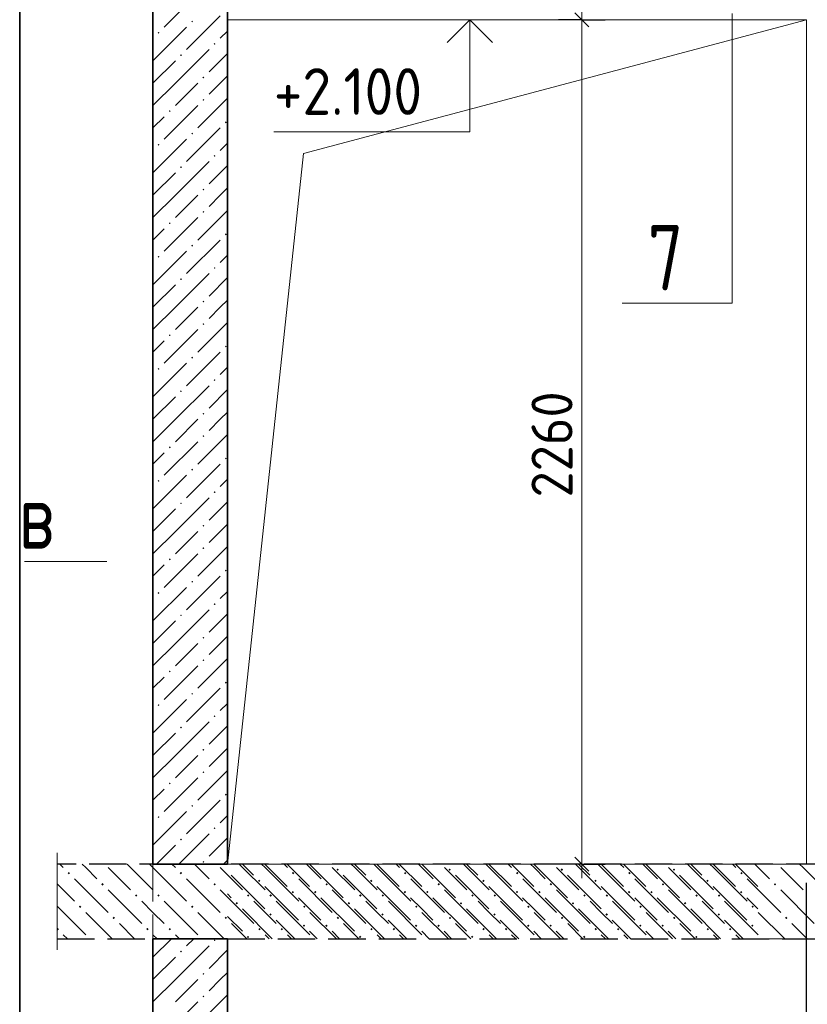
# Model space of a CAD drawing. Header units: millimetres. Extents: x 0 to 50400, y 0 to 35640.
# Tile 19 of 25: x 33473 to 38532, y 19540 to 25866. Entities that reach past the tile are written whole.
import ezdxf

# ---------------------------------------------------------------- set-up
doc = ezdxf.new("R2010")
doc.units = ezdxf.units.MM
doc.linetypes.add('______2', pattern=[324, 240, -84])
for name, color, linetype, lineweight in [('Standard', 7, 'Continuous', 25), ('Высотные отметки', 7, 'Continuous', 25), ('ЖБ Лестница', 52, 'Continuous', 25), ('ЖБ Перекрытие верхний уровень', 7, 'Continuous', 35), ('ЖБ Стена верхний уровень', 7, 'Continuous', 35), ('Позиционная метка линия выноска', 7, 'Continuous', 13), ('Размерная линия_ общее', 7, 'Continuous', 13), ('Сечения символ', 7, 'Continuous', 25)]:
    doc.layers.add(name, color=color, linetype=linetype, lineweight=lineweight)
doc.layers.add('Размерная выноска', color=7, linetype='Continuous')
doc.styles.add('ISOCPEUR', font='txt')

msp = doc.modelspace()

# ---------------------------------------------------------------- hatches: boundary and pattern name
at = {"layer": 'ЖБ Лестница', "linetype": 'Continuous', "lineweight": 18, "transparency": 33554687}
for points in [[(34501.6, 20382.8), (34509.4, 20390.6), (34517.2, 20382.8), (34509.4, 20375)], [(35508, 20404.9), (35515.8, 20412.7), (35523.6, 20404.9), (35515.8, 20397.1)], [(36228, 20404.9), (36235.8, 20412.7), (36243.6, 20404.9), (36235.8, 20397.1)], [(36948, 20404.9), (36955.8, 20412.7), (36963.6, 20404.9), (36955.8, 20397.1)], [(37668, 20404.9), (37675.8, 20412.7), (37683.6, 20404.9), (37675.8, 20397.1)], [(34717.6, 20310.8), (34725.4, 20318.6), (34733.2, 20310.8), (34725.4, 20303)], [(35003.9, 20332.9), (35011.8, 20340.7), (35019.6, 20332.9), (35011.8, 20325.1)], [(35723.9, 20332.9), (35731.8, 20340.7), (35739.6, 20332.9), (35731.8, 20325.1)], [(36443.9, 20332.9), (36451.8, 20340.7), (36459.6, 20332.9), (36451.8, 20325.1)], [(37164, 20332.9), (37171.8, 20340.7), (37179.6, 20332.9), (37171.8, 20325.1)], [(37884, 20332.9), (37891.8, 20340.7), (37899.6, 20332.9), (37891.8, 20325.1)], [(38317.6, 20310.8), (38325.4, 20318.6), (38333.2, 20310.8), (38325.4, 20303)], [(34357.6, 20238.8), (34365.4, 20246.6), (34373.2, 20238.8), (34365.4, 20231)], [(35219.9, 20260.9), (35227.7, 20268.7), (35235.5, 20260.9), (35227.7, 20253.1)], [(35363.9, 20260.9), (35371.8, 20268.7), (35379.6, 20260.9), (35371.8, 20253.1)], [(35939.9, 20260.9), (35947.7, 20268.7), (35955.5, 20260.9), (35947.7, 20253.1)], [(36083.9, 20260.9), (36091.8, 20268.7), (36099.6, 20260.9), (36091.8, 20253.1)], [(36659.9, 20260.9), (36667.7, 20268.7), (36675.5, 20260.9), (36667.7, 20253.1)], [(36804, 20260.9), (36811.8, 20268.7), (36819.6, 20260.9), (36811.8, 20253.1)], [(37379.9, 20260.9), (37387.7, 20268.7), (37395.5, 20260.9), (37387.7, 20253.1)], [(37524, 20260.9), (37531.8, 20268.7), (37539.6, 20260.9), (37531.8, 20253.1)], [(38099.9, 20260.9), (38107.7, 20268.7), (38115.5, 20260.9), (38107.7, 20253.1)], [(34859.9, 20188.9), (34867.7, 20196.7), (34875.5, 20188.9), (34867.7, 20181.1)], [(35579.9, 20188.9), (35587.7, 20196.7), (35595.5, 20188.9), (35587.7, 20181.1)], [(36299.9, 20188.9), (36307.7, 20196.7), (36315.5, 20188.9), (36307.7, 20181.1)], [(37019.9, 20188.9), (37027.7, 20196.7), (37035.5, 20188.9), (37027.7, 20181.1)], [(37739.9, 20188.9), (37747.7, 20196.7), (37755.5, 20188.9), (37747.7, 20181.1)], [(34573.6, 20166.8), (34581.4, 20174.6), (34589.2, 20166.8), (34581.4, 20159)], [(35076, 20116.9), (35083.7, 20124.7), (35091.5, 20116.9), (35083.7, 20109.1)], [(35796, 20116.9), (35803.7, 20124.7), (35811.5, 20116.9), (35803.7, 20109.1)], [(36516, 20116.9), (36523.7, 20124.7), (36531.5, 20116.9), (36523.7, 20109.1)], [(37236, 20116.9), (37243.7, 20124.7), (37251.5, 20116.9), (37243.7, 20109.1)], [(37956, 20116.9), (37963.7, 20124.7), (37971.5, 20116.9), (37963.7, 20109.1)], [(34789.6, 20094.8), (34797.4, 20102.6), (34805.2, 20094.8), (34797.4, 20087)], [(38389.6, 20094.8), (38397.4, 20102.6), (38405.2, 20094.8), (38397.4, 20087)], [(34429.6, 20022.8), (34437.4, 20030.6), (34445.2, 20022.8), (34437.4, 20015)], [(35292, 20044.9), (35299.8, 20052.7), (35307.6, 20044.9), (35299.8, 20037.1)], [(35436, 20044.9), (35443.7, 20052.7), (35451.5, 20044.9), (35443.7, 20037.1)], [(36012, 20044.9), (36019.8, 20052.7), (36027.6, 20044.9), (36019.8, 20037.1)], [(36156, 20044.9), (36163.7, 20052.7), (36171.5, 20044.9), (36163.7, 20037.1)], [(36732, 20044.9), (36739.8, 20052.7), (36747.6, 20044.9), (36739.8, 20037.1)], [(36876, 20044.9), (36883.7, 20052.7), (36891.5, 20044.9), (36883.7, 20037.1)], [(37452, 20044.9), (37459.8, 20052.7), (37467.6, 20044.9), (37459.8, 20037.1)], [(37596, 20044.9), (37603.7, 20052.7), (37611.5, 20044.9), (37603.7, 20037.1)], [(38172, 20044.9), (38179.8, 20052.7), (38187.6, 20044.9), (38179.8, 20037.1)], [(34932, 19972.9), (34939.8, 19980.7), (34947.6, 19972.9), (34939.8, 19965.1)], [(35652, 19972.9), (35659.8, 19980.7), (35667.6, 19972.9), (35659.8, 19965.1)], [(36372, 19972.9), (36379.8, 19980.7), (36387.6, 19972.9), (36379.8, 19965.1)], [(37092, 19972.9), (37099.8, 19980.7), (37107.6, 19972.9), (37099.8, 19965.1)], [(37812, 19972.9), (37819.8, 19980.7), (37827.6, 19972.9), (37819.8, 19965.1)]]:
    msp.add_hatch(color=7, dxfattribs=at).paths.add_polyline_path(points, flags=16)
at = {"layer": 'ЖБ Перекрытие верхний уровень', "linetype": 'Continuous', "lineweight": 18, "transparency": 33554687}
for points in [[(33781.6, 20382.8), (33789.4, 20390.6), (33797.2, 20382.8), (33789.4, 20375)], [(34501.6, 20382.8), (34509.4, 20390.6), (34517.2, 20382.8), (34509.4, 20375)], [(35221.6, 20382.8), (35229.4, 20390.6), (35237.2, 20382.8), (35229.4, 20375)], [(35941.6, 20382.8), (35949.4, 20390.6), (35957.2, 20382.8), (35949.4, 20375)], [(36661.6, 20382.8), (36669.4, 20390.6), (36677.2, 20382.8), (36669.4, 20375)], [(37381.6, 20382.8), (37389.4, 20390.6), (37397.2, 20382.8), (37389.4, 20375)], [(38101.6, 20382.8), (38109.4, 20390.6), (38117.2, 20382.8), (38109.4, 20375)], [(33997.6, 20310.8), (34005.4, 20318.6), (34013.2, 20310.8), (34005.4, 20303)], [(34717.6, 20310.8), (34725.4, 20318.6), (34733.2, 20310.8), (34725.4, 20303)], [(35437.6, 20310.8), (35445.4, 20318.6), (35453.2, 20310.8), (35445.4, 20303)], [(36157.6, 20310.8), (36165.4, 20318.6), (36173.2, 20310.8), (36165.4, 20303)], [(36877.6, 20310.8), (36885.4, 20318.6), (36893.2, 20310.8), (36885.4, 20303)], [(37597.6, 20310.8), (37605.4, 20318.6), (37613.2, 20310.8), (37605.4, 20303)], [(38317.6, 20310.8), (38325.4, 20318.6), (38333.2, 20310.8), (38325.4, 20303)], [(34213.6, 20238.8), (34221.4, 20246.6), (34229.2, 20238.8), (34221.4, 20231)], [(34357.6, 20238.8), (34365.4, 20246.6), (34373.2, 20238.8), (34365.4, 20231)], [(34933.6, 20238.8), (34941.4, 20246.6), (34949.2, 20238.8), (34941.4, 20231)], [(35077.6, 20238.8), (35085.4, 20246.6), (35093.2, 20238.8), (35085.4, 20231)], [(35653.6, 20238.8), (35661.4, 20246.6), (35669.2, 20238.8), (35661.4, 20231)], [(35797.6, 20238.8), (35805.4, 20246.6), (35813.2, 20238.8), (35805.4, 20231)], [(36373.6, 20238.8), (36381.4, 20246.6), (36389.2, 20238.8), (36381.4, 20231)], [(36517.6, 20238.8), (36525.4, 20246.6), (36533.2, 20238.8), (36525.4, 20231)], [(37093.6, 20238.8), (37101.4, 20246.6), (37109.2, 20238.8), (37101.4, 20231)], [(37237.6, 20238.8), (37245.4, 20246.6), (37253.2, 20238.8), (37245.4, 20231)], [(37813.6, 20238.8), (37821.4, 20246.6), (37829.2, 20238.8), (37821.4, 20231)], [(37957.6, 20238.8), (37965.4, 20246.6), (37973.2, 20238.8), (37965.4, 20231)], [(33853.6, 20166.8), (33861.4, 20174.6), (33869.2, 20166.8), (33861.4, 20159)], [(34573.6, 20166.8), (34581.4, 20174.6), (34589.2, 20166.8), (34581.4, 20159)], [(35293.6, 20166.8), (35301.4, 20174.6), (35309.2, 20166.8), (35301.4, 20159)], [(36013.6, 20166.8), (36021.4, 20174.6), (36029.2, 20166.8), (36021.4, 20159)], [(36733.6, 20166.8), (36741.4, 20174.6), (36749.2, 20166.8), (36741.4, 20159)], [(37453.6, 20166.8), (37461.4, 20174.6), (37469.2, 20166.8), (37461.4, 20159)], [(38173.6, 20166.8), (38181.4, 20174.6), (38189.2, 20166.8), (38181.4, 20159)], [(34069.6, 20094.8), (34077.4, 20102.6), (34085.2, 20094.8), (34077.4, 20087)], [(34789.6, 20094.8), (34797.4, 20102.6), (34805.2, 20094.8), (34797.4, 20087)], [(35509.6, 20094.8), (35517.4, 20102.6), (35525.2, 20094.8), (35517.4, 20087)], [(36229.6, 20094.8), (36237.4, 20102.6), (36245.2, 20094.8), (36237.4, 20087)], [(36949.6, 20094.8), (36957.4, 20102.6), (36965.2, 20094.8), (36957.4, 20087)], [(37669.6, 20094.8), (37677.4, 20102.6), (37685.2, 20094.8), (37677.4, 20087)], [(38389.6, 20094.8), (38397.4, 20102.6), (38405.2, 20094.8), (38397.4, 20087)], [(33713.3, 20026.6), (33717.4, 20030.6), (33725.2, 20022.8), (33717.4, 20015), (33713.3, 20019.1)], [(34285.6, 20022.8), (34293.4, 20030.6), (34301.2, 20022.8), (34293.4, 20015)], [(34429.6, 20022.8), (34437.4, 20030.6), (34445.2, 20022.8), (34437.4, 20015)], [(35005.6, 20022.8), (35013.4, 20030.6), (35021.2, 20022.8), (35013.4, 20015)], [(35149.6, 20022.8), (35157.4, 20030.6), (35165.2, 20022.8), (35157.4, 20015)], [(35725.6, 20022.8), (35733.4, 20030.6), (35741.2, 20022.8), (35733.4, 20015)], [(35869.6, 20022.8), (35877.4, 20030.6), (35885.2, 20022.8), (35877.4, 20015)], [(36445.6, 20022.8), (36453.4, 20030.6), (36461.2, 20022.8), (36453.4, 20015)], [(36589.6, 20022.8), (36597.4, 20030.6), (36605.2, 20022.8), (36597.4, 20015)], [(37165.6, 20022.8), (37173.4, 20030.6), (37181.2, 20022.8), (37173.4, 20015)], [(37309.6, 20022.8), (37317.4, 20030.6), (37325.2, 20022.8), (37317.4, 20015)], [(37885.6, 20022.8), (37893.4, 20030.6), (37901.2, 20022.8), (37893.4, 20015)], [(38029.6, 20022.8), (38037.4, 20030.6), (38045.2, 20022.8), (38037.4, 20015)]]:
    msp.add_hatch(color=7, dxfattribs=at).paths.add_polyline_path(points, flags=16)
at = {"layer": 'ЖБ Стена верхний уровень', "linetype": 'Continuous', "lineweight": 18, "transparency": 33554687}
for points in [[(34575.4, 25854.8), (34581.4, 25860.8), (34587.4, 25854.8), (34581.4, 25848.8)], [(34359.4, 25782.8), (34365.4, 25788.8), (34371.4, 25782.8), (34365.4, 25776.8)], [(34719.4, 25710.8), (34725.4, 25716.8), (34731.4, 25710.8), (34725.4, 25704.8)], [(34503.4, 25638.8), (34509.4, 25644.8), (34515.4, 25638.8), (34509.4, 25632.8)], [(34647.4, 25494.8), (34653.4, 25500.8), (34659.4, 25494.8), (34653.4, 25488.8)], [(34647.4, 25350.8), (34653.4, 25356.8), (34659.4, 25350.8), (34653.4, 25344.8)], [(34431.4, 25278.8), (34437.4, 25284.8), (34443.4, 25278.8), (34437.4, 25272.8)], [(34791.4, 25206.8), (34797.4, 25212.8), (34803.4, 25206.8), (34797.4, 25200.8)], [(34575.4, 25134.8), (34581.4, 25140.8), (34587.4, 25134.8), (34581.4, 25128.8)], [(34359.4, 25062.8), (34365.4, 25068.8), (34371.4, 25062.8), (34365.4, 25056.8)], [(34719.4, 24990.8), (34725.4, 24996.8), (34731.4, 24990.8), (34725.4, 24984.8)], [(34503.4, 24918.8), (34509.4, 24924.8), (34515.4, 24918.8), (34509.4, 24912.8)], [(34647.4, 24774.8), (34653.4, 24780.8), (34659.4, 24774.8), (34653.4, 24768.8)], [(34647.4, 24630.8), (34653.4, 24636.8), (34659.4, 24630.8), (34653.4, 24624.8)], [(34431.4, 24558.8), (34437.4, 24564.8), (34443.4, 24558.8), (34437.4, 24552.8)], [(34791.4, 24486.8), (34797.4, 24492.8), (34803.4, 24486.8), (34797.4, 24480.8)], [(34575.4, 24414.8), (34581.4, 24420.8), (34587.4, 24414.8), (34581.4, 24408.8)], [(34359.4, 24342.8), (34365.4, 24348.8), (34371.4, 24342.8), (34365.4, 24336.8)], [(34719.4, 24270.8), (34725.4, 24276.8), (34731.4, 24270.8), (34725.4, 24264.8)], [(34503.4, 24198.8), (34509.4, 24204.8), (34515.4, 24198.8), (34509.4, 24192.8)], [(34647.4, 24054.8), (34653.4, 24060.8), (34659.4, 24054.8), (34653.4, 24048.8)], [(34647.4, 23910.8), (34653.4, 23916.8), (34659.4, 23910.8), (34653.4, 23904.8)], [(34431.4, 23838.8), (34437.4, 23844.8), (34443.4, 23838.8), (34437.4, 23832.8)], [(34791.4, 23766.8), (34797.4, 23772.8), (34803.4, 23766.8), (34797.4, 23760.8)], [(34575.4, 23694.8), (34581.4, 23700.8), (34587.4, 23694.8), (34581.4, 23688.8)], [(34359.4, 23622.8), (34365.4, 23628.8), (34371.4, 23622.8), (34365.4, 23616.8)], [(34719.4, 23550.8), (34725.4, 23556.8), (34731.4, 23550.8), (34725.4, 23544.8)], [(34503.4, 23478.8), (34509.4, 23484.8), (34515.4, 23478.8), (34509.4, 23472.8)], [(34647.4, 23334.8), (34653.4, 23340.8), (34659.4, 23334.8), (34653.4, 23328.8)], [(34647.4, 23190.8), (34653.4, 23196.8), (34659.4, 23190.8), (34653.4, 23184.8)], [(34431.4, 23118.8), (34437.4, 23124.8), (34443.4, 23118.8), (34437.4, 23112.8)], [(34791.4, 23046.8), (34797.4, 23052.8), (34803.4, 23046.8), (34797.4, 23040.8)], [(34575.4, 22974.8), (34581.4, 22980.8), (34587.4, 22974.8), (34581.4, 22968.8)], [(34359.4, 22902.8), (34365.4, 22908.8), (34371.4, 22902.8), (34365.4, 22896.8)], [(34719.4, 22830.8), (34725.4, 22836.8), (34731.4, 22830.8), (34725.4, 22824.8)], [(34503.4, 22758.8), (34509.4, 22764.8), (34515.4, 22758.8), (34509.4, 22752.8)], [(34647.4, 22614.8), (34653.4, 22620.8), (34659.4, 22614.8), (34653.4, 22608.8)], [(34647.4, 22470.8), (34653.4, 22476.8), (34659.4, 22470.8), (34653.4, 22464.8)], [(34431.4, 22398.8), (34437.4, 22404.8), (34443.4, 22398.8), (34437.4, 22392.8)], [(34791.4, 22326.8), (34797.4, 22332.8), (34803.4, 22326.8), (34797.4, 22320.8)], [(34575.4, 22254.8), (34581.4, 22260.8), (34587.4, 22254.8), (34581.4, 22248.8)], [(34359.4, 22182.8), (34365.4, 22188.8), (34371.4, 22182.8), (34365.4, 22176.8)], [(34719.4, 22110.8), (34725.4, 22116.8), (34731.4, 22110.8), (34725.4, 22104.8)], [(34503.4, 22038.8), (34509.4, 22044.8), (34515.4, 22038.8), (34509.4, 22032.8)], [(34647.4, 21894.8), (34653.4, 21900.8), (34659.4, 21894.8), (34653.4, 21888.8)], [(34647.4, 21750.8), (34653.4, 21756.8), (34659.4, 21750.8), (34653.4, 21744.8)], [(34431.4, 21678.8), (34437.4, 21684.8), (34443.4, 21678.8), (34437.4, 21672.8)], [(34791.4, 21606.8), (34797.4, 21612.8), (34803.4, 21606.8), (34797.4, 21600.8)], [(34575.4, 21534.8), (34581.4, 21540.8), (34587.4, 21534.8), (34581.4, 21528.8)], [(34359.4, 21462.8), (34365.4, 21468.8), (34371.4, 21462.8), (34365.4, 21456.8)], [(34719.4, 21390.8), (34725.4, 21396.8), (34731.4, 21390.8), (34725.4, 21384.8)], [(34503.4, 21318.8), (34509.4, 21324.8), (34515.4, 21318.8), (34509.4, 21312.8)], [(34647.4, 21174.8), (34653.4, 21180.8), (34659.4, 21174.8), (34653.4, 21168.8)], [(34647.4, 21030.8), (34653.4, 21036.8), (34659.4, 21030.8), (34653.4, 21024.8)], [(34431.4, 20958.8), (34437.4, 20964.8), (34443.4, 20958.8), (34437.4, 20952.8)], [(34791.4, 20886.8), (34797.4, 20892.8), (34803.4, 20886.8), (34797.4, 20880.8)], [(34575.4, 20814.8), (34581.4, 20820.8), (34587.4, 20814.8), (34581.4, 20808.8)], [(34359.4, 20742.8), (34365.4, 20748.8), (34371.4, 20742.8), (34365.4, 20736.8)], [(34719.4, 20670.8), (34725.4, 20676.8), (34731.4, 20670.8), (34725.4, 20664.8)], [(34503.4, 20598.8), (34509.4, 20604.8), (34515.4, 20598.8), (34509.4, 20592.8)], [(34647.4, 20454.8), (34653.4, 20460.8), (34659.4, 20454.8), (34653.4, 20448.8)], [(34719.4, 19950.8), (34725.4, 19956.8), (34731.4, 19950.8), (34725.4, 19944.8)], [(34503.4, 19878.8), (34509.4, 19884.8), (34515.4, 19878.8), (34509.4, 19872.8)], [(34647.4, 19734.8), (34653.4, 19740.8), (34659.4, 19734.8), (34653.4, 19728.8)], [(34647.4, 19590.8), (34653.4, 19596.8), (34659.4, 19590.8), (34653.4, 19584.8)]]:
    msp.add_hatch(color=7, dxfattribs=at).paths.add_polyline_path(points, flags=16)

# ---------------------------------------------------------------- linework, layer by layer
at = {"layer": 'Standard', "color": 254, "linetype": 'Continuous', "lineweight": 35, "true_color": 0xc4c4ff, "transparency": 33554687}
msp.add_lwpolyline([(33473.3, 18648.4), (44489.3, 18648.4), (44489.3, 31928.5), (33473.3, 31928.5), (33473.3, 18648.4)], dxfattribs=at)
at = {"layer": 'Standard', "color": 7, "linetype": 'Continuous', "lineweight": -3, "transparency": 33554687}
msp.add_lwpolyline([(38527.7, 18192.9), (38527.7, 18213.3), (38527.7, 18213.3), (38527.7, 18213.3), (38527.7, 18213.3), (38527.7, 18213.3), (38527.7, 18213.3), (38527.7, 20320.9)], dxfattribs=at)
at = {"layer": 'Высотные отметки', "color": 7, "linetype": 'Continuous', "lineweight": 13, "transparency": 33554687}
msp.add_line((36965.3, 25864.9), (36065.3, 25864.9), dxfattribs=at)
msp.add_line((36965.3, 25864.9), (36065.3, 25864.9), dxfattribs=at)
at = {"layer": 'Высотные отметки', "color": 7, "linetype": 'Continuous', "lineweight": 35, "transparency": 33554687}
for q in [(36219.9, 25719.5), (36219.9, 25719.5), (36510.7, 25719.5), (36510.7, 25719.5)]:
    msp.add_line((36365.3, 25864.9), q, dxfattribs=at)
at = {"layer": 'Высотные отметки', "color": 7, "linetype": 'Continuous', "lineweight": 13, "transparency": 33554687}
msp.add_lwpolyline([(36365.3, 25864.9), (36365.3, 25144.9), (35105.3, 25144.9)], dxfattribs=at)
msp.add_lwpolyline([(36365.3, 25864.9), (36365.3, 25144.9), (35105.3, 25144.9)], dxfattribs=at)
at = {"layer": 'ЖБ Лестница', "color": 7, "linetype": '______2', "lineweight": 13, "transparency": 33554687}
for p, q in [((34327.7, 20440.9), (34327.7, 19960.9)), ((34807.7, 20440.9), (34327.7, 20440.9)), ((38215.7, 20440.9), (34807.7, 20440.9)), ((38839.7, 20440.9), (38215.7, 20440.9)), ((34327.7, 19960.9), (34807.7, 19960.9)), ((34807.7, 19960.9), (38215.7, 19960.9)), ((38215.7, 19960.9), (38839.7, 19960.9))]:
    msp.add_line(p, q, dxfattribs=at)
at = {"layer": 'ЖБ Лестница', "color": 9, "linetype": 'Continuous', "lineweight": 18, "true_color": 0xc7c7c7, "transparency": 33554687}
for p, q in [((34451.4, 20440.9), (34473.4, 20418.8)), ((34617.4, 20418.8), (34595.3, 20440.9)), ((34975.7, 20368.9), (34903.7, 20440.9)), ((35047.7, 20440.9), (35191.8, 20296.9)), ((35191.8, 20440.9), (35335.7, 20296.9)), ((35335.7, 20440.9), (35551.8, 20224.9)), ((35695.7, 20368.9), (35623.7, 20440.9)), ((35767.7, 20440.9), (35911.8, 20296.9)), ((35911.8, 20440.9), (36055.7, 20296.9)), ((36055.7, 20440.9), (36271.8, 20224.9)), ((36415.7, 20368.9), (36343.7, 20440.9)), ((36487.7, 20440.9), (36631.8, 20296.9)), ((36631.8, 20440.9), (36775.7, 20296.9)), ((36775.7, 20440.9), (36991.8, 20224.9)), ((37135.7, 20368.9), (37063.7, 20440.9)), ((37207.7, 20440.9), (37351.8, 20296.9)), ((37351.8, 20440.9), (37495.7, 20296.9)), ((37495.7, 20440.9), (37711.8, 20224.9)), ((37855.7, 20368.9), (37783.7, 20440.9)), ((37927.7, 20440.9), (38071.8, 20296.9)), ((38071.8, 20440.9), (38215.7, 20296.9)), ((38215.7, 20440.9), (38215.7, 20440.9)), ((38505.4, 20418.8), (38483.4, 20440.9)), ((34327.7, 20420.5), (34329.4, 20418.8)), ((34329.4, 20418.8), (34545.4, 20202.8)), ((34689.4, 20346.8), (34617.4, 20418.8)), ((34761.4, 20418.8), (34807.7, 20372.5)), ((38217.4, 20418.8), (38215.7, 20420.5)), ((38289.4, 20346.8), (38217.4, 20418.8)), ((38361.4, 20418.8), (38505.4, 20274.8)), ((38505.4, 20418.8), (38649.4, 20274.8)), ((34545.4, 20346.8), (34761.4, 20130.8)), ((34831.8, 20368.9), (35047.7, 20152.9)), ((35551.8, 20368.9), (35767.7, 20152.9)), ((36271.8, 20368.9), (36487.7, 20152.9)), ((36991.8, 20368.9), (37207.7, 20152.9)), ((37711.8, 20368.9), (37927.7, 20152.9)), ((34327.7, 20276.5), (34329.4, 20274.8)), ((34761.4, 20274.8), (34807.7, 20228.5)), ((34807.7, 20248.9), (34831.8, 20224.9)), ((35047.7, 20296.9), (35263.7, 20080.9)), ((35767.7, 20296.9), (35983.7, 20080.9)), ((36487.7, 20296.9), (36703.7, 20080.9)), ((37207.7, 20296.9), (37423.7, 20080.9)), ((37927.7, 20296.9), (38143.7, 20080.9)), ((38215.7, 20276.5), (38361.4, 20130.8)), ((38361.4, 20274.8), (38577.4, 20058.8)), ((34401.4, 20202.8), (34617.4, 19986.8)), ((35335.7, 20152.9), (35263.7, 20224.9)), ((35407.7, 20224.9), (35623.7, 20008.9)), ((36055.7, 20152.9), (35983.7, 20224.9)), ((36127.7, 20224.9), (36343.7, 20008.9)), ((36775.7, 20152.9), (36703.7, 20224.9)), ((36847.7, 20224.9), (37063.7, 20008.9)), ((37495.7, 20152.9), (37423.7, 20224.9)), ((37567.7, 20224.9), (37783.7, 20008.9)), ((38215.7, 20152.9), (38143.7, 20224.9)), ((34329.4, 20130.8), (34327.7, 20132.5)), ((34401.4, 20058.8), (34329.4, 20130.8)), ((34617.4, 20130.8), (34787.4, 19960.9)), ((34903.7, 20152.9), (35095.7, 19960.9)), ((35407.7, 20080.9), (35335.7, 20152.9)), ((35623.7, 20152.9), (35815.7, 19960.9)), ((36127.7, 20080.9), (36055.7, 20152.9)), ((36343.7, 20152.9), (36535.7, 19960.9)), ((36847.7, 20080.9), (36775.7, 20152.9)), ((37063.7, 20152.9), (37255.7, 19960.9)), ((37567.7, 20080.9), (37495.7, 20152.9)), ((37783.7, 20152.9), (37975.7, 19960.9)), ((38215.7, 20152.9), (38215.7, 20152.9)), ((38217.4, 20130.8), (38387.3, 19960.9)), ((34807.7, 20104.9), (34903.7, 20008.9)), ((35239.8, 19960.9), (35119.7, 20080.9)), ((35959.8, 19960.9), (35839.7, 20080.9)), ((36679.8, 19960.9), (36559.7, 20080.9)), ((37399.8, 19960.9), (37279.7, 20080.9)), ((38119.8, 19960.9), (37999.7, 20080.9)), ((38531.3, 19960.9), (38433.4, 20058.8)), ((35335.7, 20008.9), (35383.8, 19960.9)), ((35479.7, 20008.9), (35527.8, 19960.9)), ((36055.7, 20008.9), (36103.8, 19960.9)), ((36199.7, 20008.9), (36247.8, 19960.9)), ((36775.7, 20008.9), (36823.8, 19960.9)), ((36919.7, 20008.9), (36967.8, 19960.9)), ((37495.7, 20008.9), (37543.8, 19960.9)), ((37639.7, 20008.9), (37687.8, 19960.9)), ((38215.7, 20008.9), (38215.7, 20008.9)), ((34329.4, 19986.8), (34355.4, 19960.9)), ((34473.4, 19986.8), (34499.4, 19960.9)), ((34807.7, 19960.9), (34807.8, 19960.9)), ((38215.7, 19988.5), (38217.4, 19986.8))]:
    msp.add_line(p, q, dxfattribs=at)
at = {"layer": 'ЖБ Перекрытие верхний уровень', "color": 7, "linetype": '______2', "lineweight": 25, "transparency": 33554687}
for p, q in [((34807.7, 20440.9), (33713.3, 20440.9)), ((42847.7, 20440.9), (34807.7, 20440.9)), ((33713.3, 19960.9), (34807.7, 19960.9)), ((34807.7, 19960.9), (42727.7, 19960.9))]:
    msp.add_line(p, q, dxfattribs=at)
at = {"layer": 'ЖБ Перекрытие верхний уровень', "color": 9, "linetype": 'Continuous', "lineweight": 18, "true_color": 0xc7c7c7, "transparency": 33554687}
for p, q in [((33731.4, 20440.9), (33753.4, 20418.8)), ((33897.4, 20418.8), (33875.3, 20440.9)), ((34185.4, 20418.8), (34163.3, 20440.9)), ((34307.4, 20440.9), (34329.4, 20418.8)), ((34451.4, 20440.9), (34473.4, 20418.8)), ((34617.4, 20418.8), (34595.3, 20440.9)), ((34905.4, 20418.8), (34883.4, 20440.9)), ((35027.4, 20440.9), (35049.4, 20418.8)), ((35171.4, 20440.9), (35193.4, 20418.8)), ((35337.4, 20418.8), (35315.3, 20440.9)), ((35625.4, 20418.8), (35603.4, 20440.9)), ((35747.4, 20440.9), (35769.4, 20418.8)), ((35891.3, 20440.9), (35913.4, 20418.8)), ((36057.4, 20418.8), (36035.3, 20440.9)), ((36345.4, 20418.8), (36323.4, 20440.9)), ((36467.4, 20440.9), (36489.4, 20418.8)), ((36611.3, 20440.9), (36633.4, 20418.8)), ((36777.4, 20418.8), (36755.3, 20440.9)), ((37065.4, 20418.8), (37043.4, 20440.9)), ((37187.4, 20440.9), (37209.4, 20418.8)), ((37331.3, 20440.9), (37353.4, 20418.8)), ((37497.4, 20418.8), (37475.3, 20440.9)), ((37785.4, 20418.8), (37763.4, 20440.9)), ((37907.4, 20440.9), (37929.4, 20418.8)), ((38051.3, 20440.9), (38073.4, 20418.8)), ((38217.4, 20418.8), (38195.3, 20440.9)), ((38505.4, 20418.8), (38483.4, 20440.9)), ((33969.4, 20346.8), (33897.4, 20418.8)), ((34041.4, 20418.8), (34185.4, 20274.8)), ((34185.4, 20418.8), (34329.4, 20274.8)), ((34329.4, 20418.8), (34545.4, 20202.8)), ((34689.4, 20346.8), (34617.4, 20418.8)), ((34761.4, 20418.8), (34807.7, 20372.5)), ((34807.7, 20372.5), (34905.4, 20274.8)), ((34905.4, 20418.8), (35049.4, 20274.8)), ((35049.4, 20418.8), (35265.4, 20202.8)), ((35409.4, 20346.8), (35337.4, 20418.8)), ((35481.4, 20418.8), (35625.4, 20274.8)), ((35625.4, 20418.8), (35769.4, 20274.8)), ((35769.4, 20418.8), (35985.4, 20202.8)), ((36129.4, 20346.8), (36057.4, 20418.8)), ((36201.4, 20418.8), (36345.4, 20274.8)), ((36345.4, 20418.8), (36489.4, 20274.8)), ((36489.4, 20418.8), (36705.4, 20202.8)), ((36849.4, 20346.8), (36777.4, 20418.8)), ((36921.4, 20418.8), (37065.4, 20274.8)), ((37065.4, 20418.8), (37209.4, 20274.8)), ((37209.4, 20418.8), (37425.4, 20202.8)), ((37569.4, 20346.8), (37497.4, 20418.8)), ((37641.4, 20418.8), (37785.4, 20274.8)), ((37785.4, 20418.8), (37929.4, 20274.8)), ((37929.4, 20418.8), (38145.4, 20202.8)), ((38289.4, 20346.8), (38217.4, 20418.8)), ((38361.4, 20418.8), (38505.4, 20274.8)), ((38505.4, 20418.8), (38649.4, 20274.8)), ((33713.3, 20314.9), (33825.4, 20202.8)), ((33825.4, 20346.8), (34041.4, 20130.8)), ((34545.4, 20346.8), (34761.4, 20130.8)), ((35265.4, 20346.8), (35481.4, 20130.8)), ((35985.4, 20346.8), (36201.4, 20130.8)), ((36705.4, 20346.8), (36921.4, 20130.8)), ((37425.4, 20346.8), (37641.4, 20130.8)), ((38145.4, 20346.8), (38361.4, 20130.8)), ((34041.4, 20274.8), (34257.4, 20058.8)), ((34761.4, 20274.8), (34807.7, 20228.5)), ((35481.4, 20274.8), (35697.4, 20058.8)), ((36201.4, 20274.8), (36417.4, 20058.8)), ((36921.4, 20274.8), (37137.4, 20058.8)), ((37641.4, 20274.8), (37857.4, 20058.8)), ((38361.4, 20274.8), (38577.4, 20058.8)), ((34329.4, 20130.8), (34257.4, 20202.8)), ((34401.4, 20202.8), (34617.4, 19986.8)), ((34807.7, 20228.5), (34977.4, 20058.8)), ((35049.4, 20130.8), (34977.4, 20202.8)), ((35121.4, 20202.8), (35337.4, 19986.8)), ((35769.4, 20130.8), (35697.4, 20202.8)), ((35841.4, 20202.8), (36057.4, 19986.8)), ((36489.4, 20130.8), (36417.4, 20202.8)), ((36561.4, 20202.8), (36777.4, 19986.8)), ((37209.4, 20130.8), (37137.4, 20202.8)), ((37281.4, 20202.8), (37497.4, 19986.8)), ((37929.4, 20130.8), (37857.4, 20202.8)), ((38001.4, 20202.8), (38217.4, 19986.8)), ((33713.3, 20170.9), (33897.4, 19986.8)), ((33897.4, 20130.8), (34067.4, 19960.9)), ((34401.4, 20058.8), (34329.4, 20130.8)), ((34617.4, 20130.8), (34787.4, 19960.9)), ((35121.4, 20058.8), (35049.4, 20130.8)), ((35337.4, 20130.8), (35507.3, 19960.9)), ((35841.4, 20058.8), (35769.4, 20130.8)), ((36057.4, 20130.8), (36227.3, 19960.9)), ((36561.4, 20058.8), (36489.4, 20130.8)), ((36777.4, 20130.8), (36947.3, 19960.9)), ((37281.4, 20058.8), (37209.4, 20130.8)), ((37497.4, 20130.8), (37667.3, 19960.9)), ((38001.4, 20058.8), (37929.4, 20130.8)), ((38217.4, 20130.8), (38387.3, 19960.9)), ((34211.4, 19960.9), (34113.4, 20058.8)), ((34931.4, 19960.9), (34833.4, 20058.8)), ((35651.3, 19960.9), (35553.4, 20058.8)), ((36371.3, 19960.9), (36273.4, 20058.8)), ((37091.3, 19960.9), (36993.4, 20058.8)), ((37811.3, 19960.9), (37713.4, 20058.8)), ((38531.3, 19960.9), (38433.4, 20058.8)), ((33753.4, 19986.8), (33779.4, 19960.9)), ((34329.4, 19986.8), (34355.4, 19960.9)), ((34473.4, 19986.8), (34499.4, 19960.9)), ((35049.4, 19986.8), (35075.4, 19960.9)), ((35193.4, 19986.8), (35219.4, 19960.9)), ((35769.4, 19986.8), (35795.4, 19960.9)), ((35913.4, 19986.8), (35939.3, 19960.9)), ((36489.4, 19986.8), (36515.4, 19960.9)), ((36633.4, 19986.8), (36659.3, 19960.9)), ((37209.4, 19986.8), (37235.4, 19960.9)), ((37353.4, 19986.8), (37379.3, 19960.9)), ((37929.4, 19986.8), (37955.4, 19960.9)), ((38073.4, 19986.8), (38099.3, 19960.9))]:
    msp.add_line(p, q, dxfattribs=at)
at = {"layer": 'ЖБ Стена верхний уровень', "color": 7, "linetype": 'Continuous', "lineweight": 35, "transparency": 33554687}
for p, q in [((34327.7, 27424.9), (34327.7, 20440.9)), ((34807.7, 20440.9), (34807.7, 27424.9)), ((34327.7, 20440.9), (34807.7, 20440.9)), ((34327.7, 19960.9), (34327.7, 18888.4)), ((34807.7, 19960.9), (34327.7, 19960.9)), ((34807.7, 18888.4), (34807.7, 19960.9))]:
    msp.add_line(p, q, dxfattribs=at)
at = {"layer": 'ЖБ Стена верхний уровень', "color": 251, "linetype": 'Continuous', "lineweight": 18, "true_color": 0x494949, "transparency": 33554687}
for p, q in [((34617.4, 26034.8), (34401.4, 25818.8)), ((34761.4, 25890.8), (34545.4, 25674.8)), ((34329.4, 25602.8), (34545.4, 25818.8)), ((34807.7, 25793.2), (34761.4, 25746.8)), ((34329.4, 25746.8), (34327.7, 25745.2)), ((34473.4, 25458.8), (34689.4, 25674.8)), ((34807.7, 25649.2), (34689.4, 25530.8)), ((34329.4, 25602.8), (34327.7, 25601.2)), ((34473.4, 25602.8), (34329.4, 25458.8)), ((34761.4, 25458.8), (34807.7, 25505.2)), ((34329.4, 25458.8), (34327.7, 25457.2)), ((34473.4, 25458.8), (34329.4, 25314.8)), ((34617.4, 25458.8), (34473.4, 25314.8)), ((34689.4, 25386.8), (34761.4, 25458.8)), ((34617.4, 25314.8), (34401.4, 25098.8)), ((34807.7, 25361.2), (34617.4, 25170.8)), ((34329.4, 25170.8), (34401.4, 25242.8)), ((34327.7, 25169.2), (34329.4, 25170.8)), ((34761.4, 25170.8), (34545.4, 24954.8)), ((34329.4, 24882.8), (34545.4, 25098.8)), ((34807.7, 25073.2), (34761.4, 25026.8)), ((34329.4, 25026.8), (34327.7, 25025.2)), ((34473.4, 24738.8), (34689.4, 24954.8)), ((34807.7, 24929.2), (34689.4, 24810.8)), ((34329.4, 24882.8), (34327.7, 24881.2)), ((34473.4, 24882.8), (34329.4, 24738.8)), ((34329.4, 24738.8), (34327.7, 24737.2)), ((34473.4, 24738.8), (34329.4, 24594.8)), ((34617.4, 24738.8), (34473.4, 24594.8)), ((34689.4, 24666.8), (34761.4, 24738.8)), ((34761.4, 24738.8), (34807.7, 24785.2)), ((34807.7, 24641.2), (34617.4, 24450.8)), ((34617.4, 24594.8), (34401.4, 24378.8)), ((34329.4, 24450.8), (34401.4, 24522.8)), ((34327.7, 24449.2), (34329.4, 24450.8)), ((34761.4, 24450.8), (34545.4, 24234.8)), ((34329.4, 24162.8), (34545.4, 24378.8)), ((34329.4, 24306.8), (34327.7, 24305.2)), ((34807.7, 24353.2), (34761.4, 24306.8)), ((34473.4, 24018.8), (34689.4, 24234.8)), ((34807.7, 24209.2), (34689.4, 24090.8)), ((34329.4, 24162.8), (34327.7, 24161.2)), ((34473.4, 24162.8), (34329.4, 24018.8)), ((34761.4, 24018.8), (34807.7, 24065.2)), ((34329.4, 24018.8), (34327.7, 24017.2)), ((34473.4, 24018.8), (34329.4, 23874.8)), ((34617.4, 24018.8), (34473.4, 23874.8)), ((34689.4, 23946.8), (34761.4, 24018.8)), ((34807.7, 23921.2), (34617.4, 23730.8)), ((34617.4, 23874.8), (34401.4, 23658.8)), ((34329.4, 23730.8), (34401.4, 23802.8)), ((34327.7, 23729.2), (34329.4, 23730.8)), ((34761.4, 23730.8), (34545.4, 23514.8)), ((34329.4, 23442.8), (34545.4, 23658.8)), ((34807.7, 23633.2), (34761.4, 23586.8)), ((34329.4, 23586.8), (34327.7, 23585.2)), ((34473.4, 23298.8), (34689.4, 23514.8)), ((34807.7, 23489.2), (34689.4, 23370.8)), ((34329.4, 23442.8), (34327.7, 23441.2)), ((34473.4, 23442.8), (34329.4, 23298.8)), ((34761.4, 23298.8), (34807.7, 23345.2)), ((34329.4, 23298.8), (34327.7, 23297.2)), ((34473.4, 23298.8), (34329.4, 23154.8)), ((34617.4, 23298.8), (34473.4, 23154.8)), ((34689.4, 23226.8), (34761.4, 23298.8)), ((34807.7, 23201.2), (34617.4, 23010.8)), ((34617.4, 23154.8), (34401.4, 22938.8)), ((34329.4, 23010.8), (34401.4, 23082.8)), ((34327.7, 23009.2), (34329.4, 23010.8)), ((34761.4, 23010.8), (34545.4, 22794.8)), ((34329.4, 22722.8), (34545.4, 22938.8)), ((34807.7, 22913.2), (34761.4, 22866.8)), ((34329.4, 22866.8), (34327.7, 22865.2)), ((34473.4, 22578.8), (34689.4, 22794.8)), ((34329.4, 22722.8), (34327.7, 22721.2)), ((34473.4, 22722.8), (34329.4, 22578.8)), ((34807.7, 22769.2), (34689.4, 22650.8)), ((34761.4, 22578.8), (34807.7, 22625.2)), ((34329.4, 22578.8), (34327.7, 22577.2)), ((34473.4, 22578.8), (34329.4, 22434.8)), ((34617.4, 22578.8), (34473.4, 22434.8)), ((34689.4, 22506.8), (34761.4, 22578.8)), ((34807.7, 22481.2), (34617.4, 22290.8)), ((34617.4, 22434.8), (34401.4, 22218.8)), ((34329.4, 22290.8), (34401.4, 22362.8)), ((34327.7, 22289.2), (34329.4, 22290.8)), ((34761.4, 22290.8), (34545.4, 22074.8)), ((34329.4, 22002.8), (34545.4, 22218.8)), ((34329.4, 22146.8), (34327.7, 22145.2)), ((34807.7, 22193.2), (34761.4, 22146.8)), ((34473.4, 21858.8), (34689.4, 22074.8)), ((34807.7, 22049.2), (34689.4, 21930.8)), ((34329.4, 22002.8), (34327.7, 22001.2)), ((34473.4, 22002.8), (34329.4, 21858.8)), ((34761.4, 21858.8), (34807.7, 21905.2)), ((34329.4, 21858.8), (34327.7, 21857.2)), ((34473.4, 21858.8), (34329.4, 21714.8)), ((34617.4, 21858.8), (34473.4, 21714.8)), ((34689.4, 21786.8), (34761.4, 21858.8)), ((34617.4, 21714.8), (34401.4, 21498.8)), ((34807.7, 21761.2), (34617.4, 21570.8)), ((34329.4, 21570.8), (34401.4, 21642.8)), ((34327.7, 21569.2), (34329.4, 21570.8)), ((34761.4, 21570.8), (34545.4, 21354.8)), ((34329.4, 21282.8), (34545.4, 21498.8)), ((34807.7, 21473.2), (34761.4, 21426.8)), ((34329.4, 21426.8), (34327.7, 21425.2)), ((34473.4, 21138.8), (34689.4, 21354.8)), ((34807.7, 21329.2), (34689.4, 21210.8)), ((34329.4, 21282.8), (34327.7, 21281.2)), ((34473.4, 21282.8), (34329.4, 21138.8)), ((34329.4, 21138.8), (34327.7, 21137.2)), ((34473.4, 21138.8), (34329.4, 20994.8)), ((34617.4, 21138.8), (34473.4, 20994.8)), ((34689.4, 21066.8), (34761.4, 21138.8)), ((34761.4, 21138.8), (34807.7, 21185.2)), ((34807.7, 21041.2), (34617.4, 20850.8)), ((34617.4, 20994.8), (34401.4, 20778.8)), ((34329.4, 20850.8), (34401.4, 20922.8)), ((34327.7, 20849.2), (34329.4, 20850.8)), ((34761.4, 20850.8), (34545.4, 20634.8)), ((34329.4, 20562.8), (34545.4, 20778.8)), ((34807.7, 20753.2), (34761.4, 20706.8)), ((34329.4, 20706.8), (34327.7, 20705.2)), ((34495.4, 20440.9), (34689.4, 20634.8)), ((34329.4, 20562.8), (34327.7, 20561.2)), ((34473.4, 20562.8), (34351.4, 20440.9)), ((34807.7, 20609.2), (34689.4, 20490.8)), ((34783.4, 20440.9), (34807.7, 20465.2)), ((34329.4, 19842.8), (34447.4, 19960.9)), ((34591.4, 19960.9), (34545.4, 19914.8)), ((34473.4, 19698.8), (34689.4, 19914.8)), ((34807.7, 19889.2), (34689.4, 19770.8)), ((34329.4, 19842.8), (34327.7, 19841.2)), ((34473.4, 19842.8), (34329.4, 19698.8)), ((34761.4, 19698.8), (34807.7, 19745.2)), ((34329.4, 19698.8), (34327.7, 19697.2)), ((34473.4, 19698.8), (34329.4, 19554.8)), ((34617.4, 19698.8), (34473.4, 19554.8)), ((34689.4, 19626.8), (34761.4, 19698.8)), ((34617.4, 19554.8), (34401.4, 19338.8)), ((34807.7, 19601.2), (34617.4, 19410.8))]:
    msp.add_line(p, q, dxfattribs=at)
at = {"layer": 'ЖБ Стена верхний уровень', "color": 7, "linetype": 'Continuous', "lineweight": 18, "transparency": 33554687}
for p, q in [((34807.7, 25864.9), (38527.7, 25864.9)), ((38527.7, 25864.9), (38527.7, 20440.9))]:
    msp.add_line(p, q, dxfattribs=at)
at = {"layer": 'Позиционная метка линия выноска', "color": 7, "linetype": 'Continuous', "lineweight": 13, "transparency": 33554687}
msp.add_line((33504.2, 22385.4), (34032.2, 22385.4), dxfattribs=at)
at = {"layer": 'Размерная выноска', "color": 253, "linetype": 'Continuous', "lineweight": 13, "true_color": 0xa0a0a0, "transparency": 33554687}
for p, q in [((35296.9, 25006.4), (38527.7, 25864.9)), ((34807.7, 20440.9), (35296.9, 25006.4))]:
    msp.add_line(p, q, dxfattribs=at)
at = {"layer": 'Размерная выноска', "color": 7, "linetype": 'Continuous', "lineweight": 13, "transparency": 33554687}
msp.add_line((33713.3, 19888.9), (33713.3, 20512.9), dxfattribs=at)
at = {"layer": 'Размерная линия_ общее', "color": 7, "linetype": 'Continuous', "lineweight": 13, "transparency": 33554687}
for p, q in [((37084.6, 25864.9), (37084.6, 27424.9)), ((37084.6, 20440.9), (37084.6, 20350.9))]:
    msp.add_line(p, q, dxfattribs=at)
at = {"layer": 'Размерная линия_ общее', "color": 7, "linetype": 'Continuous', "lineweight": 25, "transparency": 33554687}
for p, q in [((37129.6, 25819.9), (37039.6, 25909.9)), ((37129.6, 20395.9), (37039.6, 20485.9))]:
    msp.add_line(p, q, dxfattribs=at)
at = {"layer": 'Размерная линия_ общее', "color": 7, "linetype": 'Continuous', "lineweight": -3, "transparency": 33554687}
for p, q in [((37084.6, 25864.9), (36934.5, 25864.9)), ((37084.6, 25864.9), (37234.5, 25864.9)), ((37084.6, 20440.9), (36934.5, 20440.9)), ((37084.6, 20440.9), (37234.5, 20440.9))]:
    msp.add_line(p, q, dxfattribs=at)
at = {"layer": 'Размерная линия_ общее', "color": 7, "linetype": 'Continuous', "lineweight": 13, "transparency": 33554687}
msp.add_lwpolyline([(37084.6, 20440.9), (37084.6, 22709.9), (37084.6, 22709.9), (37084.6, 25864.9)], dxfattribs=at)
at = {"layer": 'Сечения символ', "color": 7, "linetype": 'Continuous', "lineweight": 13, "transparency": 33554687}
msp.add_lwpolyline([(38050.5, 25906.1), (38050.5, 24045.5), (37342.5, 24045.5)], dxfattribs=at)

# ---------------------------------------------------------------- texts
at = {"layer": 'Высотные отметки', "color": 7, "linetype": 'Continuous', "lineweight": 25, "transparency": 33554687, "insert": (35105.3, 25254.9), "char_height": 300, "width": 1214.127, "attachment_point": 7, "style": 'ISOCPEUR'}
msp.add_mtext('\\W0.90;+2.100', dxfattribs=at)
at = {"layer": 'Размерная линия_ общее', "color": 7, "linetype": 'Continuous', "lineweight": 25, "transparency": 33554687, "insert": (37024.5, 22796.5), "char_height": 264, "width": 861.721, "attachment_point": 7, "rotation": 90, "style": 'ISOCPEUR'}
msp.add_mtext('\\W0.93;2260', dxfattribs=at)
at = {"layer": 'Сечения символ', "color": 7, "linetype": 'Continuous', "lineweight": 35, "transparency": 33554687, "char_height": 420, "width": 456.96, "attachment_point": 7, "style": 'ISOCPEUR'}
for s, insert in [('\\W0.78;7', (37507.1, 24127.5)), ('\\W0.78;в', (33466.9, 22467.3))]:
    msp.add_mtext(s, dxfattribs=dict(at, insert=insert))

doc.saveas('drawing.dxf')
